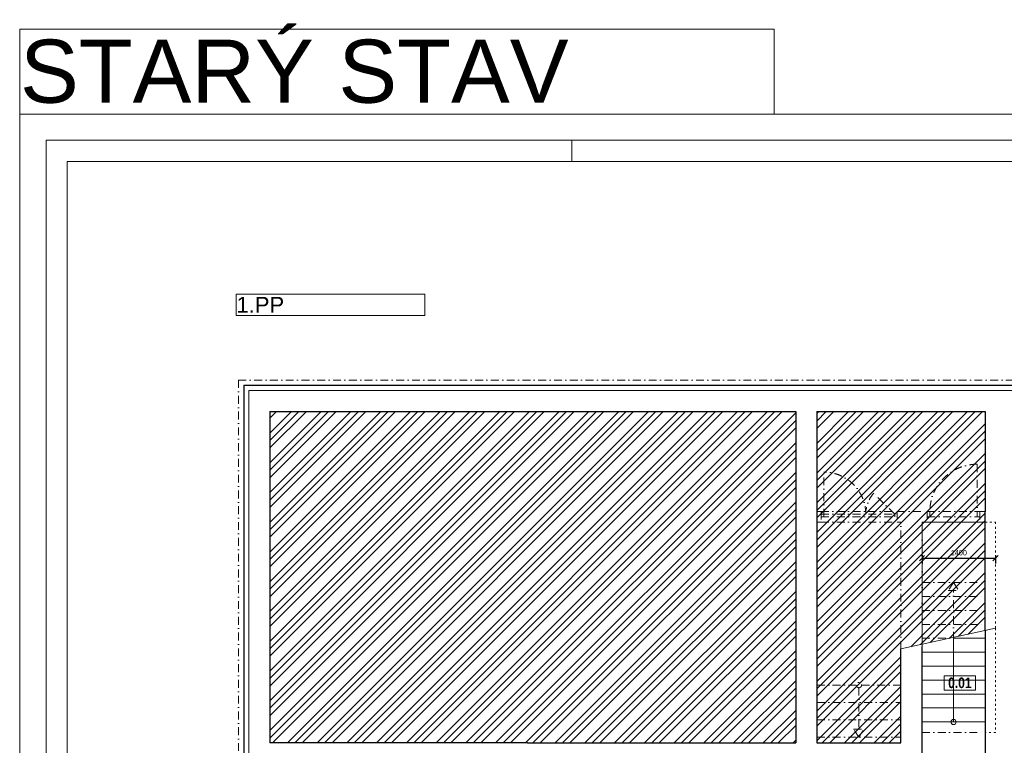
# Model space of a CAD drawing. Header units: millimetres. Extents: x -65956 to 5894746, y -14679 to 163521.
# Tile 86 of 89: x 391 to 19115, y 62419 to 76215. Entities that reach past the tile are written whole.
import ezdxf

# ---------------------------------------------------------------- set-up
doc = ezdxf.new("R2010")
doc.units = ezdxf.units.MM
doc.linetypes.add('ACAD_ISO03W100', pattern=[30, 12, -18])
doc.linetypes.add('ČERCHOVANÁ', pattern=[1, 0.5, -0.25, 0, -0.25])
doc.layers.get('0').update_dxf_attribs({"lineweight": 5})
doc.layers.get('Defpoints').update_dxf_attribs({"color": 2, "lineweight": 30})
doc.layers.add('- pomocna', color=232, linetype='Continuous', lineweight=0, plot=False)
doc.layers.add('- pomocná oramovanie', color=245, linetype='Continuous', lineweight=0, plot=False)
for name, color, linetype, lineweight in [('- popis', 7, 'Continuous', 0), ('H popisky', 30, 'Continuous', 25), ('H stavba', 82, 'Continuous', 30), ('KOTY', 51, 'Continuous', 5), ('m_ciarkovana zariadenie', 7, 'Continuous', 0), ('Tbč stavba', 4, 'ČERCHOVANÁ', 0), ('VT šrafy', 253, 'Continuous', 9)]:
    doc.layers.add(name, color=color, linetype=linetype, lineweight=lineweight)
doc.styles.add('1-100_te_2mm_200', font='technic_.ttf', dxfattribs={"height": 200})
doc.styles.add('1-20_ce_5mm_100', font='GOTHIC.TTF', dxfattribs={"height": 100})
doc.styles.add('1-50_ce_2mm_100', font='GOTHIC.TTF', dxfattribs={"height": 100})
doc.styles.add('ARIAL', font='arial.ttf')
doc.dimstyles.new('technic_1-100', dxfattribs={"dimtxt": 200, "dimasz": 240, "dimexe": 300, "dimexo": 200, "dimgap": 100, "dimtad": 1, "dimdec": 1, "dimrnd": 0.5, "dimtxsty": '1-100_te_2mm_200', "dimblk": 'OBLIQUE', "dimcen": 2.5, "dimclrd": 256, "dimclrt": 256, "dimadec": 0, "dimazin": 0, "dimtfac": 1, "dimtdec": 1, "dimtix": 1, "dimtmove": 1, "dimatfit": 3, "dimldrblk": 'OBLIQUE', "dimfxl": 400, "dimfxlon": 1, "dimarcsym": 0})

# ---------------------------------------------------------------- blocks, each defined once
blk = doc.blocks.new('*T840')
at = {"layer": 'Defpoints', "color": 8, "linetype": 'ByBlock', "lineweight": 0, "transparency": 16777216}
for p, q in [((0, 1612), (14348, 1612)), ((0, 0), (0, 1612)), ((14348, 0), (14348, 1612)), ((0, 0), (14348, 0))]:
    blk.add_line(p, q, dxfattribs=at)
at = {"layer": '- popis', "color": 0, "transparency": 16777216, "insert": (6, 806), "char_height": 1200, "width": 14335.59, "attachment_point": 4, "style": 'ARIAL'}
blk.add_mtext('{\\fArial|b0|i0|c238|p34;\\C256;STARÝ STAV}', dxfattribs=at)
blk = doc.blocks.new('_Oblique')
at = {"color": 0, "linetype": 'ByBlock', "lineweight": -2}
blk.add_line((-0.5, -0.5), (0.5, 0.5), dxfattribs=at)
blk = doc.blocks.new('*D1046')
at = {"layer": 'Defpoints', "color": 0, "transparency": 16777216}
for p in [(17550, 66663), (18950, 66663), (18950, 65977)]:
    blk.add_point(p, dxfattribs=at)
at = {"layer": 'KOTY', "color": 0, "lineweight": -2, "transparency": 16777216}
for p, q in [((17550, 66037), (17550, 65877)), ((18950, 66037), (18950, 65877))]:
    blk.add_line(p, q, dxfattribs=at)
at = {"layer": 'KOTY', "lineweight": -2, "transparency": 16777216}
blk.add_line((17550, 65977), (18950, 65977), dxfattribs=at)
at = {"layer": 'KOTY', "lineweight": -2, "transparency": 16777216, "xscale": 100, "yscale": 100, "zscale": 100, "rotation": 180}
blk.add_blockref('_Oblique', (17550, 65977), dxfattribs=at)
at = {"layer": 'KOTY', "lineweight": -2, "transparency": 16777216, "xscale": 100, "yscale": 100, "zscale": 100}
blk.add_blockref('_Oblique', (18950, 65977), dxfattribs=at)
at = {"layer": 'KOTY', "transparency": 16777216, "insert": (18250, 66079), "char_height": 100, "attachment_point": 5, "style": '1-20_ce_5mm_100'}
blk.add_mtext('1400', dxfattribs=at)
blk = doc.blocks.new('cxyvyxcvcx')
at = {"layer": '- pomocná oramovanie'}
for points in [[(-136218, -52983), (-178218, -52983), (-178218, -23283), (-136218, -23283)], [(-137118, -52083), (-177318, -52083), (-177318, -24183), (-137118, -24183)]]:
    blk.add_lwpolyline(points, close=True, dxfattribs=at)
blk.add_line((-167718, -24183), (-167718, -23783))
blk.add_lwpolyline([(-136718, -52483), (-177718, -52483), (-177718, -23783), (-136718, -23783)], close=True)
blk = doc.blocks.new('*T1047')
at = {"layer": 'Defpoints', "color": 8, "linetype": 'ByBlock', "lineweight": 0, "transparency": 16777216}
for p, q in [((0, 403), (3587, 403)), ((0, 0), (0, 403)), ((3587, 0), (3587, 403)), ((0, 0), (3587, 0))]:
    blk.add_line(p, q, dxfattribs=at)
at = {"layer": '- popis', "color": 0, "transparency": 16777216, "insert": (2, 202), "char_height": 300, "width": 3583.9, "attachment_point": 4, "style": 'ARIAL'}
blk.add_mtext('{\\fArial|b0|i0|c238|p34;\\C256;1.PP}', dxfattribs=at)
blk = doc.blocks.new('*T1048')
at = {"layer": 'Defpoints', "color": 8, "linetype": 'ByBlock', "lineweight": 0, "transparency": 16777216}
for p, q in [((0, 0), (600, 0)), ((0, 0), (0, -271)), ((600, 0), (600, -271)), ((0, -271), (600, -271))]:
    blk.add_line(p, q, dxfattribs=at)
at = {"layer": 'H popisky', "color": 0, "transparency": 16777216, "insert": (300, -135), "char_height": 200, "width": 596, "attachment_point": 5, "style": '1-50_ce_2mm_100'}
blk.add_mtext('{\\fTechnicLite|b1|i0|c2|p2;\\C256;0.01}', dxfattribs=at)

msp = doc.modelspace()

# ---------------------------------------------------------------- hatches: boundary and pattern name
at = {"layer": 'VT šrafy'}
h = msp.add_hatch(dxfattribs=at)
h.set_pattern_fill('ZEM_PUVODNI', color=256, scale=100, style=0)
h.set_pattern_definition([(45, (22049.03, 400.58), (-282.8427, 282.8427), []), (45, (22190.46, 400.58), (-282.8427, 282.8427), []), (45, (22331.88, 400.58), (-282.8427, 282.8427), [])])
h.paths.add_polyline_path([(5150.1, 68763.33), (5150.1, 62463.33), (10050.1, 62463.33), (15150.1, 62463.33), (15150.1, 68763.33)])
h = msp.add_hatch(dxfattribs=at)
h.set_pattern_fill('ZEM_PUVODNI', color=256, scale=100, style=0)
h.set_pattern_definition([(45, (0, 0), (-282.8427, 282.8427), []), (45, (141.42, 0), (-282.8427, 282.8427), []), (45, (282.84, 0), (-282.8427, 282.8427), [])])
h.paths.add_polyline_path([(18750.1, 66863.33), (18750.1, 68763.33), (16450.1, 68763.33), (15550.1, 68763.33), (15550.1, 66863.33), (15550.1, 62463.33), (17150.1, 62463.33), (17150.1, 64250.43), (18750.1, 64602.43)])

# ---------------------------------------------------------------- linework, layer by layer
at = {"layer": '- pomocna'}
msp.add_lwpolyline([(17550.1, 62063.33), (18750.1, 62063.33), (18750.1, 66663.33), (17550.1, 66663.33), (17550.1, 62063.33)], dxfattribs=at)
at = {"linetype": 'Continuous'}
for p, q in [((4750.1, 69163.33), (4750.1, 59863.33)), ((4750.1, 69163.33), (16450.1, 69163.33)), ((13656.32, 69163.33), (16450.1, 69163.33)), ((16450.1, 69163.33), (29900.1, 69163.33))]:
    msp.add_line(p, q, dxfattribs=at)
for p, q in [((17150.1, 64250.43), (18950.1, 64646.43)), ((18150.1, 62863.33), (18150.1, 64426.43)), ((18272.37, 64453.33), (18750.1, 64453.33)), ((17550.1, 64188.33), (18750.1, 64188.33)), ((17550.1, 63923.33), (18750.1, 63923.33)), ((17550.1, 63658.33), (18750.1, 63658.33)), ((17550.1, 63393.33), (18750.1, 63393.33)), ((17550.1, 63128.33), (18750.1, 63128.33)), ((17550.1, 62863.33), (18750.1, 62863.33)), ((16350.1, 62723.33), (16350.1, 62723.33))]:
    msp.add_line(p, q)
msp.add_circle((18150.1, 62863.33), 50)
at = {"layer": 'H stavba'}
for p, q in [((4650.1, 69263.33), (4650.1, 59963.33)), ((4650.1, 69263.33), (16450.1, 69263.33)), ((13556.32, 69263.33), (16450.1, 69263.33)), ((16450.1, 69263.33), (30000.1, 69263.33)), ((5150.1, 68763.33), (5150.1, 62463.33)), ((5150.1, 68763.33), (15150.1, 68763.33)), ((15150.1, 68763.33), (15150.1, 62463.33)), ((15550.1, 68763.33), (16450.1, 68763.33)), ((15550.1, 68763.33), (15550.1, 66863.33)), ((16450.1, 68763.33), (18750.1, 68763.33)), ((18750.1, 68763.33), (18750.1, 66863.33)), ((15550.1, 66863.33), (15550.1, 62463.33)), ((18750.1, 64602.43), (18750.1, 66863.33)), ((18750.1, 64602.43), (18750.1, 59213.33)), ((17150.1, 62463.33), (17150.1, 64250.43)), ((17550.1, 62063.33), (17550.1, 64294.43)), ((10050.1, 62463.33), (5150.1, 62463.33)), ((10050.1, 62463.33), (15150.1, 62463.33)), ((15550.1, 62463.33), (17150.1, 62463.33))]:
    msp.add_line(p, q, dxfattribs=at)
at = {"layer": 'm_ciarkovana zariadenie', "linetype": 'ACAD_ISO03W100', "ltscale": 3}
for p, q in [((18750.1, 66663.33), (18950.1, 66663.33)), ((18950.1, 66663.33), (18950.1, 64646.43)), ((18950.1, 64646.43), (18950.1, 62663.33)), ((18950.1, 62663.33), (18750.1, 62663.33))]:
    msp.add_line(p, q, dxfattribs=at)
at = {"layer": 'Tbč stavba', "ltscale": 300}
for p, q in [((4550.1, 69363.33), (4550.1, 60063.33)), ((4550.1, 69363.33), (16450.1, 69363.33)), ((30100.1, 69363.33), (16450.1, 69363.33)), ((15680.1, 66763.33), (15680.1, 67613.33)), ((18600.1, 67763.33), (18600.1, 66763.33)), ((17030.1, 66813.33), (16631.57, 67211.86)), ((15550.1, 66863.33), (15630.1, 66863.33)), ((15630.1, 66863.33), (15630.1, 66663.33)), ((15630.1, 66863.33), (17080.1, 66863.33)), ((17080.1, 66863.33), (17650.1, 66863.33)), ((17080.1, 66863.33), (17080.1, 66663.33)), ((17650.1, 66863.33), (17650.1, 66663.33)), ((17650.1, 66863.33), (18650.1, 66863.33)), ((17700.1, 66863.33), (17700.1, 66763.33)), ((18650.1, 66863.33), (18750.1, 66863.33)), ((18650.1, 66863.33), (18650.1, 66663.33)), ((15550.1, 66663.33), (15630.1, 66663.33)), ((15630.1, 66813.33), (17080.1, 66813.33)), ((15630.1, 66763.33), (17080.1, 66763.33)), ((15630.1, 66663.33), (17080.1, 66663.33)), ((17030.1, 66813.33), (17030.1, 66763.33)), ((17080.1, 66663.33), (17150.1, 66663.33)), ((17150.1, 64250.43), (17150.1, 66663.33)), ((17550.1, 66663.33), (17650.1, 66663.33)), ((17550.1, 64294.43), (17550.1, 66663.33)), ((17650.1, 66763.33), (18650.1, 66763.33)), ((17650.1, 66663.33), (18650.1, 66663.33)), ((18650.1, 66663.33), (18750.1, 66663.33)), ((17550.1, 65513.33), (18750.1, 65513.33)), ((18150.1, 65513.33), (18050.1, 65363.33)), ((18050.1, 65363.33), (18250.1, 65363.33)), ((18150.1, 65513.33), (18250.1, 65363.33)), ((18150.1, 64426.43), (18150.1, 65363.33)), ((17550.1, 65248.33), (18750.1, 65248.33)), ((17550.1, 64983.33), (18750.1, 64983.33)), ((17550.1, 64718.33), (18750.1, 64718.33)), ((17550.1, 64453.33), (18272.37, 64453.33)), ((15550.1, 63563.33), (16300.1, 63563.33)), ((16350.1, 63513.33), (16350.1, 62723.33)), ((16400.1, 63563.33), (17150.1, 63563.33)), ((15550.1, 63233.33), (17150.1, 63233.33)), ((15550.1, 62903.33), (17150.1, 62903.33)), ((15550.1, 62573.33), (17150.1, 62573.33)), ((16350.1, 62573.33), (16250.1, 62723.33)), ((16250.1, 62723.33), (16450.1, 62723.33)), ((16350.1, 62573.33), (16450.1, 62723.33)), ((17550.1, 62663.33), (18750.1, 62663.33))]:
    msp.add_line(p, q, dxfattribs=at)
msp.add_circle((16350.1, 63563.33), 50, dxfattribs=at)
for centre, radius, start, end in [((15680.1, 66813.33), 800, 0, 90), ((18600.1, 66863.33), 900, 90, 180), ((17080.1, 66813.33), 600, 138.378143, 180)]:
    msp.add_arc(centre, radius, start, end, dxfattribs=at)

# ---------------------------------------------------------------- block references
for name, p in [('*T840', (390.67, 74421.35)), ('cxyvyxcvcx', (178608.98, 97704.75)), ('*T1047', (4509.75, 70593.61)), ('*T1048', (17969.54, 63740.15))]:
    msp.add_blockref(name, p)

# ---------------------------------------------------------------- dimensions: what is measured, and where the dimension line sits
at = {"layer": 'KOTY'}
dim = msp.add_linear_dim(base=(18950.1, 65976.54), p1=(17550.1, 66663.33), p2=(18950.1, 66663.33), dimstyle='technic_1-100', override={"dimtxt": 100, "dimasz": 100, "dimexe": 100, "dimgap": 50, "dimtxsty": '1-20_ce_5mm_100', "dimfxl": 60}, dxfattribs=at)
dim.commit()
dim.dimension.update_dxf_attribs({"geometry": '*D1046', "text_midpoint": (18250.1, 66079.06)})

doc.saveas('drawing.dxf')
